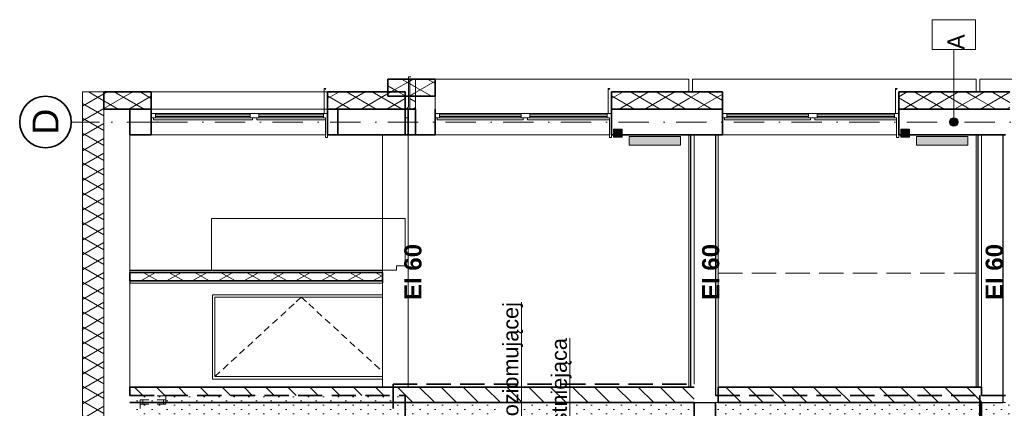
# Model space of a CAD drawing. Header units: millimetres. Extents: x -8078 to 241103, y -4319 to 602442.
# Tile 48 of 148: x 16590 to 28036, y 292062 to 296584. Entities that reach past the tile are written whole.
import ezdxf

# ---------------------------------------------------------------- set-up
doc = ezdxf.new("R2010")
doc.units = ezdxf.units.MM
doc.header["$MEASUREMENT"] = 0
doc.set_wipeout_variables(frame=1)
for name, pattern in [('DASHED', [2, 1, -1]), ('Krawędzie ukryte', [3.912222, 2.822222, -1.09]), ('Kropki i Kreski', [6.702778, 3.527778, -1.763889, 0, -1.411111]), ('Wipeout_Contour', [1000, 0, -1000])]:
    doc.linetypes.add(name, pattern=pattern)
for name, color, linetype in [('#podkład', 252, 'Continuous'), ('- A - ocieplenie', 7, 'Continuous'), ('- PRZEGRODY PROJEKTOWANE', 7, 'Continuous'), ('2D - Ogólne', 7, 'Continuous'), ('2D - Rysunki i Obrazki', 7, 'Continuous'), ('Konstrukcja - Siatka mod', 7, 'Continuous'), ('Konstrukcja - Stropy', 7, 'Continuous'), ('Konstrukcja - Ściany działowe', 7, 'Continuous'), ('Konstrukcja - Ściany nośne wew..P', 7, 'Continuous'), ('Konstrukcja - Ściany zewnętrzne', 7, 'Continuous'), ('Opisy - Etykiety', 7, 'Continuous'), ('Opisy - Tekst', 7, 'Continuous'), ('Wnętrze - Wyposażenie', 7, 'Continuous')]:
    doc.layers.add(name, color=color, linetype=linetype)
doc.styles.add('STYL_AUTOMATYCZNY_12', font='txt')
doc.styles.add('STYL_AUTOMATYCZNY_2', font='arial.ttf')
doc.styles.add('STYL_AUTOMATYCZNY_3', font='txt')
doc.styles.add('STYL_AUTOMATYCZNY_5', font='arial.ttf')
pattern_1 = [(90, (-1702.6, 957497.23), (-173.20508, 1e-14), [0, -100]), (90, (-1789.2, 957547.23), (-173.20508, 1e-14), [0, -100])]
pattern_2 = [(150, (-1702.6, 957497.23), (-75, -129.90381), []), (210, (-1702.6, 957497.23), (-75, 129.90381), [])]
pattern_3 = [(135, (-1702.6, 957497.23), (-127.27922, -127.27922), [])]

# ---------------------------------------------------------------- blocks, each defined once
blk = doc.blocks.new('qqe433333')
at = {"layer": '2D - Rysunki i Obrazki', "linetype": 'Continuous', "lineweight": 35}
for points in [[(-15799, 681144), (-15799, 681235), (-15901, 681235), (-15901, 681144)], [(-12459, 681144), (-12459, 681235), (-12561, 681235), (-12561, 681144)]]:
    blk.add_hatch(color=252, dxfattribs=at).paths.add_polyline_path(points)
at = {"layer": '2D - Rysunki i Obrazki', "linetype": 'Continuous', "lineweight": 18}
for points in [[(-15119, 681049), (-15119, 681149), (-15719, 681149), (-15719, 681049)], [(-11779, 681049), (-11779, 681149), (-12379, 681149), (-12379, 681049)]]:
    blk.add_hatch(color=252, dxfattribs=at).paths.add_polyline_path(points)
at = {"layer": 'Konstrukcja - Stropy', "linetype": 'Continuous', "lineweight": 15}
h = blk.add_hatch(dxfattribs=at)
h.set_pattern_fill('Izolacja_miękka_0008', color=252, angle=90, style=0, pattern_type=2)
h.set_pattern_definition(pattern_2)
h.paths.add_polyline_path([(-21823, 675719), (-21823, 681669), (-22073, 681669), (-22073, 675719)])
at = {"layer": 'Konstrukcja - Ściany działowe', "linetype": 'Continuous', "lineweight": 13}
h = blk.add_hatch(dxfattribs=at)
h.set_pattern_fill('Izolacja_miękka_0008', color=252, angle=90, style=0, pattern_type=2)
h.set_pattern_definition(pattern_2)
h.paths.add_polyline_path([(-21523, 679470), (-18587, 679470), (-18587, 679570), (-21523, 679570)])
h = blk.add_hatch(dxfattribs=at)
h.set_pattern_fill('Bloczki_ceramiczne_0008', color=252, angle=90, style=0, pattern_type=2)
h.set_pattern_definition(pattern_3)
h.paths.add_polyline_path([(-18323, 678235), (-18323, 678055), (-14963, 678055), (-14963, 678235)])
h = blk.add_hatch(dxfattribs=at)
h.set_pattern_fill('Bloczki_ceramiczne_0008', color=252, angle=90, style=0, pattern_type=2)
h.set_pattern_definition(pattern_3)
h.paths.add_polyline_path([(-14683, 678235), (-14683, 678055), (-11623, 678055), (-11623, 678235)])
at = {"layer": 'Konstrukcja - Ściany nośne wew..P', "linetype": 'Continuous', "lineweight": 15}
h = blk.add_hatch(dxfattribs=at)
h.set_pattern_fill('Tynk_0008', color=252, angle=90, style=0, pattern_type=2)
h.set_pattern_definition(pattern_1)
h.paths.add_polyline_path([(-18287, 678235), (-15023, 678235), (-15023, 678269), (-18287, 678269)])
h = blk.add_hatch(dxfattribs=at)
h.set_pattern_fill('Tynk_0008', color=252, angle=90, style=0, pattern_type=2)
h.set_pattern_definition(pattern_1)
h.paths.add_polyline_path([(-21523, 677839), (-18323, 677839), (-18323, 678139), (-21523, 678139)])
h = blk.add_hatch(dxfattribs=at)
h.set_pattern_fill('Tynk_0008', color=252, angle=90, style=0, pattern_type=2)
h.set_pattern_definition(pattern_1)
h.paths.add_polyline_path([(-14963, 677839), (-14963, 678055), (-18323, 678055), (-18323, 677839)])
h = blk.add_hatch(dxfattribs=at)
h.set_pattern_fill('Tynk_0008', color=252, angle=90, style=0, pattern_type=2)
h.set_pattern_definition(pattern_1)
h.paths.add_polyline_path([(-14713, 678055), (-14713, 677839), (-11643, 677839), (-11643, 678055)])
h = blk.add_hatch(dxfattribs=at)
h.set_pattern_fill('Tynk_0008', color=252, angle=90, style=0, pattern_type=2)
h.set_pattern_definition(pattern_1)
h.paths.add_polyline_path([(-11643, 678055), (-11643, 677839), (-8343, 677839), (-8343, 678055)])
at = {"layer": 'Opisy - Etykiety', "linetype": 'Continuous', "lineweight": 13}
blk.add_hatch(color=252, dxfattribs=at).paths.add_polyline_path([(-11943, 681269), (-11924, 681273), (-11908, 681284), (-11897, 681300), (-11893, 681319), (-11897, 681339), (-11908, 681355), (-11924, 681366), (-11943, 681369), (-11963, 681366), (-11979, 681355), (-11990, 681339), (-11993, 681319), (-11990, 681300), (-11979, 681284), (-11963, 681273)])
at = {"layer": '- A - ocieplenie', "color": 252, "linetype": 'Continuous', "lineweight": 35, "ltscale": 100}
for p, q in [((-18523, 681819), (-18523, 681619)), ((-21823, 681669), (-21823, 681469)), ((-18323, 681669), (-18323, 681619)), ((-18523, 681619), (-18323, 681619))]:
    blk.add_line(p, q, dxfattribs=at)
at = {"layer": '2D - Rysunki i Obrazki', "color": 252, "linetype": 'DASHED', "lineweight": 13, "ltscale": 100}
for p, q in [((-21403, 677985), (-21403, 678135)), ((-21403, 678135), (-21103, 678135)), ((-21403, 678085), (-21103, 678085)), ((-21373, 678035), (-21373, 678085)), ((-21133, 678035), (-21133, 678085)), ((-21103, 678135), (-21103, 677985)), ((-21403, 678035), (-21103, 678035))]:
    blk.add_line(p, q, dxfattribs=at)
at = {"layer": '2D - Rysunki i Obrazki', "color": 252, "linetype": 'Continuous', "lineweight": 13, "ltscale": 100}
for p, q in [((-21369, 678135), (-21369, 678136)), ((-21309, 678135), (-21309, 678136)), ((-21249, 678135), (-21249, 678136)), ((-21189, 678135), (-21189, 678136)), ((-21129, 678135), (-21129, 678136))]:
    blk.add_line(p, q, dxfattribs=at)
at = {"layer": '2D - Rysunki i Obrazki', "color": 252, "linetype": 'Continuous', "lineweight": 13, "ltscale": 100, "flags": 128}
for points in [[(-15799, 681144), (-15901, 681144), (-15901, 681235), (-15799, 681235)], [(-12459, 681144), (-12561, 681144), (-12561, 681235), (-12459, 681235)], [(-15119, 681049), (-15719, 681049), (-15719, 681149), (-15119, 681149)], [(-11779, 681049), (-12379, 681049), (-12379, 681149), (-11779, 681149)]]:
    blk.add_lwpolyline(points, close=True, dxfattribs=at)
at = {"layer": 'Konstrukcja - Siatka mod', "color": 252, "linetype": 'Kropki i Kreski', "lineweight": 13, "ltscale": 100}
blk.add_line((-21203, 681319), (-22203, 681319), dxfattribs=at)
at = {"layer": 'Konstrukcja - Siatka mod', "color": 252, "linetype": 'Continuous', "lineweight": 35, "ltscale": 100}
blk.add_circle((-22503, 681319), 300, dxfattribs=at)
at = {"layer": 'Konstrukcja - Siatka mod', "color": 252, "linetype": 'Kropki i Kreski', "lineweight": 13, "ltscale": 100}
blk.add_point((-21203, 681319), dxfattribs=at)
blk.add_point((-21203, 681319), dxfattribs=at)
at = {"layer": 'Konstrukcja - Stropy', "color": 252, "linetype": 'Continuous', "lineweight": 13, "ltscale": 100}
for p, q in [((-22073, 681669), (-22073, 675719)), ((-22073, 681669), (-21823, 681669)), ((-21823, 681469), (-21823, 675919)), ((-21523, 681169), (-21523, 679595)), ((-18587, 681169), (-18587, 679595)), ((-18323, 681169), (-18287, 681169)), ((-18287, 681169), (-18287, 678235)), ((-15023, 681169), (-15023, 678235)), ((-14963, 681169), (-14963, 678269)), ((-14683, 681169), (-14683, 678235)), ((-11683, 681169), (-11683, 678235)), ((-11623, 681169), (-11623, 678235)), ((-21523, 679595), (-21523, 679570)), ((-18587, 679595), (-18587, 679570)), ((-14713, 678055), (-14683, 678055)), ((-11373, 678055), (-11343, 678055))]:
    blk.add_line(p, q, dxfattribs=at)
at = {"layer": 'Konstrukcja - Stropy', "color": 252, "linetype": 'Continuous', "lineweight": 25, "ltscale": 100}
for p, q in [((-15003, 681169), (-15003, 678235)), ((-14713, 681169), (-14713, 678139)), ((-11663, 681169), (-11663, 678235)), ((-11373, 681169), (-11373, 678055)), ((-14963, 678055), (-14713, 678055)), ((-11623, 678055), (-11373, 678055))]:
    blk.add_line(p, q, dxfattribs=at)
at = {"layer": 'Konstrukcja - Ściany działowe', "color": 252, "linetype": 'Continuous', "lineweight": 25, "ltscale": 100}
for p, q in [((-21523, 679595), (-20573, 679595)), ((-20573, 679595), (-18587, 679595))]:
    blk.add_line(p, q, dxfattribs=at)
at = {"layer": 'Konstrukcja - Ściany działowe', "color": 252, "linetype": 'Continuous', "lineweight": 35, "ltscale": 100}
for p, q in [((-21523, 679570), (-18587, 679570)), ((-18323, 678235), (-18287, 678235)), ((-18287, 678235), (-15023, 678235)), ((-14683, 678235), (-14683, 678055)), ((-14683, 678235), (-11683, 678235)), ((-11623, 678235), (-11623, 678139)), ((-21523, 678055), (-18323, 678055)), ((-18323, 678055), (-14963, 678055)), ((-14683, 678055), (-11623, 678055))]:
    blk.add_line(p, q, dxfattribs=at)
at = {"layer": 'Konstrukcja - Ściany działowe', "color": 252, "linetype": 'Continuous', "lineweight": 35, "ltscale": 100, "flags": 128}
for points in [[(-15023, 678235), (-15003, 678235), (-14963, 678235)], [(-11683, 678235), (-11663, 678235), (-11623, 678235)]]:
    blk.add_lwpolyline(points, dxfattribs=at)
at = {"layer": 'Konstrukcja - Ściany nośne wew..P', "color": 252, "linetype": 'Krawędzie ukryte', "lineweight": 20, "ltscale": 100}
blk.add_line((-14683, 679559), (-11683, 679559), dxfattribs=at)
at = {"layer": 'Konstrukcja - Ściany nośne wew..P', "color": 252, "linetype": 'Krawędzie ukryte', "lineweight": 35, "ltscale": 100}
for p, q in [((-18463, 678269), (-18463, 677839)), ((-18463, 678269), (-14963, 678269)), ((-21523, 678139), (-18323, 678139)), ((-18323, 678139), (-18323, 677839)), ((-14713, 678139), (-11643, 678139)), ((-11643, 678139), (-11643, 677839)), ((-11623, 678139), (-8343, 678139)), ((-14963, 678055), (-14963, 677839)), ((-14713, 678055), (-14713, 677839)), ((-11623, 678055), (-11623, 677839))]:
    blk.add_line(p, q, dxfattribs=at)
at = {"layer": 'Konstrukcja - Ściany zewnętrzne', "color": 252, "linetype": 'Continuous', "lineweight": 35, "ltscale": 100}
for p, q in [((-21523, 681469), (-21523, 681169)), ((-11683, 681469), (-11293, 681469)), ((-21523, 681169), (-21273, 681169)), ((-19223, 681169), (-18587, 681169)), ((-18587, 681169), (-18323, 681169)), ((-18287, 681169), (-17973, 681169)), ((-15923, 681169), (-15023, 681169)), ((-14683, 681169), (-14633, 681169)), ((-12583, 681169), (-11683, 681169))]:
    blk.add_line(p, q, dxfattribs=at)
at = {"layer": 'Konstrukcja - Ściany zewnętrzne', "color": 252, "linetype": 'Continuous', "lineweight": 13, "ltscale": 100}
for p, q in [((-20123, 681404), (-21223, 681404)), ((-19273, 681404), (-20023, 681404)), ((-21273, 681369), (-21223, 681369)), ((-21248, 681369), (-21248, 681344)), ((-21198, 681344), (-21248, 681344)), ((-21223, 681384), (-20123, 681384)), ((-20123, 681369), (-21223, 681369)), ((-20148, 681344), (-21198, 681344)), ((-20098, 681344), (-20148, 681344)), ((-20123, 681369), (-20023, 681369)), ((-20098, 681369), (-20098, 681344)), ((-20048, 681369), (-20048, 681344)), ((-19998, 681344), (-20048, 681344)), ((-20023, 681384), (-19273, 681384)), ((-19273, 681369), (-20023, 681369)), ((-19298, 681344), (-19998, 681344)), ((-19248, 681344), (-19298, 681344)), ((-19273, 681369), (-19248, 681369)), ((-19248, 681369), (-19248, 681139)), ((-17898, 681344), (-17948, 681344)), ((-16998, 681344), (-17898, 681344)), ((-16948, 681344), (-16998, 681344)), ((-16848, 681344), (-16898, 681344)), ((-15998, 681344), (-16848, 681344)), ((-15948, 681344), (-15998, 681344)), ((-14558, 681344), (-14608, 681344)), ((-13658, 681344), (-14558, 681344)), ((-13608, 681344), (-13658, 681344)), ((-13508, 681344), (-13558, 681344)), ((-12658, 681344), (-13508, 681344)), ((-12608, 681344), (-12658, 681344)), ((-19248, 681139), (-19223, 681139)), ((-19223, 681169), (-19223, 681139)), ((-15948, 681139), (-15923, 681139)), ((-15923, 681169), (-15923, 681139)), ((-12608, 681139), (-12583, 681139)), ((-12583, 681169), (-12583, 681139))]:
    blk.add_line(p, q, dxfattribs=at)
at = {"layer": 'Konstrukcja - Ściany zewnętrzne', "color": 252, "linetype": 'Continuous', "lineweight": 20, "ltscale": 100}
for p, q in [((-19248, 681169), (-21273, 681169)), ((-15948, 681169), (-17973, 681169)), ((-12608, 681169), (-14633, 681169))]:
    blk.add_line(p, q, dxfattribs=at)
at = {"layer": 'Konstrukcja - Ściany zewnętrzne', "color": 252, "linetype": 'Continuous', "lineweight": 35, "ltscale": 100, "flags": 128}
for points in [[(-15023, 681169), (-15003, 681169), (-14963, 681169), (-14713, 681169), (-14683, 681169)], [(-11683, 681169), (-11663, 681169), (-11623, 681169), (-11373, 681169), (-11343, 681169)]]:
    blk.add_lwpolyline(points, dxfattribs=at)
at = {"layer": 'Opisy - Etykiety', "color": 252, "linetype": 'Continuous', "lineweight": 13, "ltscale": 100}
for p, q in [((-11690, 682509), (-12196, 682509)), ((-12196, 682509), (-12196, 682161)), ((-11690, 682161), (-11690, 682509)), ((-12196, 682161), (-11690, 682161)), ((-11943, 681369), (-11943, 681590))]:
    blk.add_line(p, q, dxfattribs=at)
blk.add_circle((-11943, 681319), 50, dxfattribs=at)
at = {"layer": 'Wnętrze - Wyposażenie', "color": 252, "linetype": 'Continuous', "lineweight": 20, "ltscale": 100}
for p, q in [((-20573, 680195), (-20573, 679595)), ((-18323, 680195), (-18323, 679645)), ((-18587, 679595), (-18423, 679595)), ((-18423, 679645), (-18423, 679595)), ((-18423, 679645), (-18323, 679645))]:
    blk.add_line(p, q, dxfattribs=at)
at = {"layer": 'Wnętrze - Wyposażenie', "color": 252, "linetype": 'Continuous', "lineweight": 20, "ltscale": 100, "flags": 128}
blk.add_lwpolyline([(-20573, 680195), (-18423, 680195), (-18323, 680195)], dxfattribs=at)
at = {"layer": 'Konstrukcja - Siatka mod', "color": 252, "linetype": 'Continuous', "lineweight": 13, "insert": (-22653, 681171), "char_height": 300, "attachment_point": 1, "rotation": 90, "style": 'STYL_AUTOMATYCZNY_2'}
blk.add_mtext('\\A1;{\\pql;\\pt0;\\fArial|b0|i0|c238|p0;\\W1.000000;D}', dxfattribs=at)
at = {"layer": 'Opisy - Etykiety', "color": 252, "linetype": 'Continuous', "lineweight": 13, "insert": (-11917, 682161), "char_height": 200.01, "attachment_point": 4, "rotation": 90, "style": 'STYL_AUTOMATYCZNY_5'}
blk.add_mtext('\\A1;{\\pql;\\fGeneva|b0|i0|c0|p0;\\W1.000000;A}', dxfattribs=at)
at = {"layer": 'Opisy - Etykiety', "color": 252, "linetype": 'Continuous', "lineweight": 13, "insert": (-17468, 674151), "char_height": 180, "attachment_point": 1, "rotation": 90, "line_spacing_factor": 0.940136, "style": 'STYL_AUTOMATYCZNY_3'}
blk.add_mtext('\\A1;{\\pql;\\fArial|b0|i0|c238|p0;\\W1.000000;2.\\P\\pql;\\fArial|b0|i0|c238|p0;\\L\\W1.000000;\\L2 cm linoleum na wylewce samopoziomującej\\P\\pql;\\fArial|b0|i0|c238|p0;\\L\\W1.000000;\\L4 cm jastrych istniejący\\P\\pql;\\fArial|b0|i0|c238|p0;\\L\\W1.000000;\\L24 cm Płyta stropowa kanałowa istniejąca\\P\\pql;\\fArial|b0|i0|c238|p0;\\L\\W1.000000;\\Ltynk cementowo-wapienny }', dxfattribs=at)
at = {"layer": 'Opisy - Tekst', "color": 252, "linetype": 'Continuous', "lineweight": 13, "char_height": 200, "attachment_point": 1, "rotation": 90, "style": 'STYL_AUTOMATYCZNY_12'}
for insert in [(-18332, 679248), (-14870, 679248), (-11573, 679248)]:
    blk.add_mtext('\\A1;{\\pql;\\fHelvetica|b1|i0|c238|p0;\\W1.000000;EI 60}', dxfattribs=dict(at, insert=insert))
at = {"color": 252, "linetype": 'Wipeout_Contour', "lineweight": 0, "ltscale": 1907899.245460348}
blk.add_wipeout([(-8343, 681819), (-11643, 681819), (-11643, 681669), (-8343, 681669)], dxfattribs=at).dxf.layer = '- A - ocieplenie'
at = {"color": 252, "linetype": 'Wipeout_Contour', "lineweight": 0, "ltscale": 1947475.711421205}
blk.add_wipeout([(-19223, 681669), (-21273, 681669), (-21273, 681469), (-19223, 681469)], dxfattribs=at).dxf.layer = '- A - ocieplenie'
at = {"color": 252, "linetype": 'Wipeout_Contour', "lineweight": 0, "ltscale": 1939794.157158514}
blk.add_wipeout([(-18323, 681469), (-18323, 681369), (-18287, 681369), (-18287, 681469)], dxfattribs=at).dxf.layer = '- A - ocieplenie'
at = {"color": 252, "linetype": 'Wipeout_Contour', "lineweight": 0, "ltscale": 1934555.223142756}
blk.add_wipeout([(-17973, 681419), (-15923, 681419), (-15923, 681469), (-17973, 681469)], dxfattribs=at).dxf.layer = '- A - ocieplenie'
at = {"color": 252, "linetype": 'Wipeout_Contour', "lineweight": 0, "ltscale": 2402948.16676917}
blk.add_wipeout([(-12583, 681419), (-12583, 681469), (-14633, 681469), (-14633, 681419), (-14583, 681419)], dxfattribs=at).dxf.layer = '- A - ocieplenie'
at = {"layer": '- A - ocieplenie', "linetype": 'Continuous', "lineweight": 15}
h = blk.add_hatch(dxfattribs=at)
h.set_pattern_fill('Izolacja_miękka_0008', color=252, angle=90, style=0, pattern_type=2)
h.set_pattern_definition(pattern_2)
h.paths.add_polyline_path([(-21823, 681469), (-21273, 681469), (-21273, 681669), (-21823, 681669)])
h = blk.add_hatch(dxfattribs=at)
h.set_pattern_fill('Izolacja_miękka_0008', color=252, angle=90, style=0, pattern_type=2)
h.set_pattern_definition(pattern_2)
h.paths.add_polyline_path([(-18323, 681469), (-18323, 681669), (-19223, 681669), (-19223, 681469)])
at = {"layer": '- PRZEGRODY PROJEKTOWANE', "linetype": 'Continuous', "lineweight": 13}
h = blk.add_hatch(dxfattribs=at)
h.set_pattern_fill('Izolacja_miękka_0008', color=252, angle=90, style=0, pattern_type=2)
h.set_pattern_definition(pattern_2)
h.paths.add_polyline_path([(-18203, 681469), (-18203, 681819), (-18269, 681819), (-18269, 681469)])
at = {"layer": '- A - ocieplenie', "color": 252, "linetype": 'Continuous', "lineweight": 35, "ltscale": 100}
for p, q in [((-21823, 681669), (-21273, 681669)), ((-21273, 681669), (-21273, 681469)), ((-19223, 681669), (-19223, 681469)), ((-19223, 681669), (-18323, 681669)), ((-18323, 681619), (-18323, 681469)), ((-19223, 681469), (-18323, 681469))]:
    blk.add_line(p, q, dxfattribs=at)
at = {"layer": '- A - ocieplenie', "color": 252, "linetype": 'Continuous', "lineweight": 20, "ltscale": 100}
for p, q in [((-21273, 681669), (-19223, 681669)), ((-19223, 681469), (-21273, 681469)), ((-18323, 681369), (-18287, 681369)), ((-18323, 681369), (-18287, 681369)), ((-17973, 681369), (-17948, 681369)), ((-16948, 681369), (-16898, 681369))]:
    blk.add_line(p, q, dxfattribs=at)
at = {"layer": '- A - ocieplenie', "color": 252, "linetype": 'Continuous', "lineweight": 35, "ltscale": 100, "flags": 128}
blk.add_lwpolyline([(-21823, 681469), (-21523, 681469), (-21273, 681469)], dxfattribs=at)
at = {"layer": '- PRZEGRODY PROJEKTOWANE', "color": 252, "linetype": 'Continuous', "lineweight": 13, "ltscale": 100, "flags": 128}
blk.add_lwpolyline([(-18203, 681469), (-18203, 681819), (-18269, 681819), (-18269, 681469)], close=True, dxfattribs=at)
at = {"color": 252, "linetype": 'Continuous', "lineweight": 13, "ltscale": 100, "flags": 128}
blk.add_lwpolyline([(-18357, 681469), (-18309, 681469), (-18284, 681495), (-18284, 681844), (-18254, 681844)], dxfattribs=at)
at = {"layer": '2D - Ogólne', "color": 252, "linetype": 'Continuous', "lineweight": 35, "ltscale": 100, "flags": 128}
blk.add_lwpolyline([(-18203, 681469), (-18203, 681169), (-19103, 681169), (-19103, 681469)], close=True, dxfattribs=at)
at = {"layer": 'Konstrukcja - Siatka mod', "color": 252, "linetype": 'Kropki i Kreski', "lineweight": 13, "ltscale": 100}
blk.add_line((-21203, 681319), (2797, 681319), dxfattribs=at)
at = {"layer": 'Konstrukcja - Ściany nośne wew..P', "color": 252, "linetype": 'Continuous', "lineweight": 20, "ltscale": 100}
blk.add_line((-18287, 681319), (-18323, 681319), dxfattribs=at)
at = {"layer": 'Konstrukcja - Ściany zewnętrzne', "color": 252, "linetype": 'Continuous', "lineweight": 13, "ltscale": 100}
for p, q in [((-19263, 681709), (-19263, 681420)), ((-19243, 681709), (-19263, 681709)), ((-19253, 681699), (-19243, 681709)), ((-21273, 681419), (-21223, 681419)), ((-20123, 681419), (-21223, 681419)), ((-21223, 681419), (-21223, 681369)), ((-20123, 681419), (-20123, 681369)), ((-20123, 681419), (-20023, 681419)), ((-19273, 681419), (-20023, 681419)), ((-20023, 681419), (-20023, 681369)), ((-19263, 681420), (-19273, 681420)), ((-19273, 681419), (-19273, 681369)), ((-19273, 681419), (-19223, 681419)), ((-18323, 681469), (-18287, 681469)), ((-16973, 681404), (-17923, 681404)), ((-15973, 681404), (-16873, 681404)), ((-13633, 681404), (-14583, 681404)), ((-12633, 681404), (-13533, 681404)), ((-17973, 681369), (-17923, 681369)), ((-17948, 681369), (-17948, 681344)), ((-17923, 681384), (-16973, 681384)), ((-16973, 681369), (-17923, 681369)), ((-16973, 681369), (-16873, 681369)), ((-16948, 681369), (-16948, 681344)), ((-16898, 681369), (-16898, 681344)), ((-16873, 681384), (-15973, 681384)), ((-15973, 681369), (-16873, 681369)), ((-15973, 681369), (-15948, 681369)), ((-15948, 681369), (-15948, 681139)), ((-14633, 681369), (-14583, 681369)), ((-14608, 681369), (-14608, 681344)), ((-14583, 681384), (-13633, 681384)), ((-13633, 681369), (-14583, 681369)), ((-13633, 681369), (-13533, 681369)), ((-13608, 681369), (-13608, 681344)), ((-13558, 681369), (-13558, 681344)), ((-13533, 681384), (-12633, 681384)), ((-12633, 681369), (-13533, 681369)), ((-12633, 681369), (-12608, 681369)), ((-12608, 681369), (-12608, 681139))]:
    blk.add_line(p, q, dxfattribs=at)
at = {"layer": 'Konstrukcja - Ściany zewnętrzne', "color": 252, "linetype": 'Continuous', "lineweight": 35, "ltscale": 100}
for p, q in [((-18323, 681469), (-18323, 681169)), ((-18287, 681469), (-18287, 681169))]:
    blk.add_line(p, q, dxfattribs=at)
at = {"layer": 'Konstrukcja - Ściany zewnętrzne', "color": 252, "linetype": 'Continuous', "lineweight": 35, "ltscale": 100, "flags": 128}
for points in [[(-21273, 681469), (-21273, 681419), (-21273, 681369), (-21273, 681169)], [(-19223, 681469), (-19223, 681419), (-19223, 681369), (-19223, 681169)]]:
    blk.add_lwpolyline(points, dxfattribs=at)
at = {"color": 252, "linetype": 'Wipeout_Contour', "lineweight": 0, "ltscale": 1920839.067294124}
blk.add_wipeout([(-11683, 681819), (-14983, 681819), (-14983, 681669), (-11683, 681669)], dxfattribs=at).dxf.layer = '- A - ocieplenie'
at = {"color": 252, "linetype": 'Wipeout_Contour', "lineweight": 0, "ltscale": 3886298.359581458}
blk.add_wipeout([(-18587, 678329), (-20563, 678329), (-20563, 679309), (-18587, 679309), (-18587, 679445), (-21523, 679445), (-21523, 678235), (-18587, 678235)], dxfattribs=at).dxf.layer = 'Konstrukcja - Ściany działowe'
at = {"layer": '- A - ocieplenie', "linetype": 'Continuous', "lineweight": 15}
h = blk.add_hatch(dxfattribs=at)
h.set_pattern_fill('Izolacja_miękka_0008', color=252, angle=90, style=0, pattern_type=2)
h.set_pattern_definition(pattern_2)
h.paths.add_polyline_path([(-11683, 681469), (-11293, 681469), (-11293, 681619), (-11293, 681669), (-11683, 681669)])
at = {"layer": 'Konstrukcja - Ściany działowe', "linetype": 'Continuous', "lineweight": 13}
h = blk.add_hatch(dxfattribs=at)
h.set_pattern_fill('Bloczki_ceramiczne_0008', color=252, angle=90, style=0, pattern_type=2)
h.set_pattern_definition(pattern_3)
h.paths.add_polyline_path([(-21523, 678235), (-21523, 678139), (-18323, 678139), (-18323, 678235)])
at = {"layer": '- A - ocieplenie', "color": 252, "linetype": 'Continuous', "lineweight": 20, "ltscale": 100}
for p, q in [((-11683, 681669), (-11683, 681819)), ((-11643, 681669), (-11643, 681819)), ((-11643, 681819), (-8343, 681819))]:
    blk.add_line(p, q, dxfattribs=at)
at = {"layer": '- A - ocieplenie', "color": 252, "linetype": 'Continuous', "lineweight": 35, "ltscale": 100}
blk.add_line((-11683, 681669), (-11293, 681669), dxfattribs=at)
at = {"layer": 'Konstrukcja - Stropy', "color": 252, "linetype": 'Continuous', "lineweight": 13, "ltscale": 100}
blk.add_line((-21523, 679445), (-21523, 678235), dxfattribs=at)
at = {"layer": 'Konstrukcja - Ściany działowe', "color": 252, "linetype": 'Continuous', "lineweight": 35, "ltscale": 100}
for p, q in [((-21523, 679570), (-21523, 679470)), ((-18587, 679570), (-18587, 679470)), ((-21523, 679470), (-18587, 679470)), ((-21523, 678235), (-21523, 678139)), ((-21523, 678235), (-18587, 678235)), ((-18587, 678235), (-18323, 678235))]:
    blk.add_line(p, q, dxfattribs=at)
at = {"layer": 'Konstrukcja - Ściany działowe', "color": 252, "linetype": 'Continuous', "lineweight": 25, "ltscale": 100}
for p, q in [((-21523, 679470), (-21523, 679445)), ((-18587, 679470), (-18587, 679445))]:
    blk.add_line(p, q, dxfattribs=at)
at = {"layer": 'Konstrukcja - Ściany działowe', "color": 252, "linetype": 'Continuous', "lineweight": 13, "ltscale": 100}
blk.add_line((-21523, 679445), (-18587, 679445), dxfattribs=at)
at = {"layer": 'Opisy - Etykiety', "color": 252, "linetype": 'Continuous', "lineweight": 13, "ltscale": 100}
blk.add_line((-11943, 681590), (-11943, 682161), dxfattribs=at)
at = {"color": 252, "linetype": 'Wipeout_Contour', "lineweight": 0, "ltscale": 1933106.042464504}
blk.add_wipeout([(-15023, 681819), (-17973, 681819), (-17973, 681669), (-15023, 681669)], dxfattribs=at).dxf.layer = '- A - ocieplenie'
at = {"color": 252, "linetype": 'Wipeout_Contour', "lineweight": 0, "ltscale": 1921706.185007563}
blk.add_wipeout([(-14633, 681469), (-12583, 681469), (-12583, 681619), (-14633, 681619)], dxfattribs=at).dxf.layer = '- A - ocieplenie'
at = {"color": 252, "linetype": 'Wipeout_Contour', "lineweight": 0, "ltscale": 1942584.681602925}
blk.add_wipeout([(-20523, 679309), (-20523, 679281), (-18587, 679281), (-18587, 679309)], dxfattribs=at).dxf.layer = 'Konstrukcja - Ściany działowe'
at = {"color": 252, "linetype": 'Wipeout_Contour', "lineweight": 0, "ltscale": 1941673.674276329}
blk.add_wipeout([(-18587, 678329), (-18587, 678357), (-20523, 678357), (-20523, 678329)], dxfattribs=at).dxf.layer = 'Konstrukcja - Ściany działowe'
at = {"layer": '- A - ocieplenie', "color": 252, "linetype": 'Continuous', "lineweight": 35, "ltscale": 100}
for p, q in [((-18523, 681819), (-17973, 681819)), ((-15023, 681469), (-14633, 681469)), ((-12583, 681469), (-11683, 681469))]:
    blk.add_line(p, q, dxfattribs=at)
at = {"layer": '- A - ocieplenie', "color": 252, "linetype": 'Continuous', "lineweight": 20, "ltscale": 100}
for p, q in [((-17973, 681819), (-15023, 681819)), ((-15023, 681669), (-15023, 681819)), ((-14983, 681669), (-14983, 681819)), ((-14983, 681819), (-11683, 681819))]:
    blk.add_line(p, q, dxfattribs=at)
at = {"layer": 'Konstrukcja - Ściany zewnętrzne', "color": 252, "linetype": 'Continuous', "lineweight": 13, "ltscale": 100}
for p, q in [((-14633, 681419), (-14583, 681419)), ((-13633, 681419), (-14583, 681419)), ((-14583, 681419), (-14583, 681369)), ((-13633, 681419), (-13633, 681369)), ((-13633, 681419), (-13533, 681419)), ((-12633, 681419), (-13533, 681419)), ((-13533, 681419), (-13533, 681369)), ((-12623, 681420), (-12633, 681420)), ((-12633, 681419), (-12633, 681369)), ((-12633, 681419), (-12583, 681419))]:
    blk.add_line(p, q, dxfattribs=at)
at = {"layer": 'Konstrukcja - Ściany zewnętrzne', "color": 252, "linetype": 'Continuous', "lineweight": 35, "ltscale": 100, "flags": 128}
for points in [[(-14633, 681469), (-14633, 681419), (-14633, 681369), (-14633, 681169)], [(-12583, 681469), (-12583, 681419), (-12583, 681369), (-12583, 681169)]]:
    blk.add_lwpolyline(points, dxfattribs=at)
at = {"color": 252, "linetype": 'Wipeout_Contour', "lineweight": 0, "ltscale": 1934678.119958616}
blk.add_wipeout([(-17973, 681469), (-15923, 681469), (-15923, 681669), (-17973, 681669)], dxfattribs=at).dxf.layer = '- A - ocieplenie'
at = {"color": 252, "linetype": 'Wipeout_Contour', "lineweight": 0, "ltscale": 1921805.184512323}
blk.add_wipeout([(-14633, 681619), (-12583, 681619), (-12583, 681669), (-14633, 681669)], dxfattribs=at).dxf.layer = '- A - ocieplenie'
at = {"color": 252, "linetype": 'Wipeout_Contour', "lineweight": 0, "ltscale": 3891874.090662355}
blk.add_wipeout([(-20535, 679281), (-20523, 679281), (-20523, 679309), (-20563, 679309), (-20563, 678329), (-20523, 678329), (-20523, 678357), (-20535, 678357)], dxfattribs=at).dxf.layer = 'Konstrukcja - Ściany działowe'
at = {"layer": '- A - ocieplenie', "linetype": 'Continuous', "lineweight": 15}
h = blk.add_hatch(dxfattribs=at)
h.set_pattern_fill('Izolacja_miękka_0008', color=252, angle=90, style=0, pattern_type=2)
h.set_pattern_definition(pattern_2)
h.paths.add_polyline_path([(-18323, 681669), (-18323, 681619), (-17973, 681619), (-17973, 681819), (-18523, 681819), (-18523, 681669)])
h = blk.add_hatch(dxfattribs=at)
h.set_pattern_fill('Izolacja_miękka_0008', color=252, angle=90, style=0, pattern_type=2)
h.set_pattern_definition(pattern_2)
h.paths.add_polyline_path([(-15923, 681469), (-15023, 681469), (-15023, 681669), (-15923, 681669)])
h = blk.add_hatch(dxfattribs=at)
h.set_pattern_fill('Izolacja_miękka_0008', color=252, angle=90, style=0, pattern_type=2)
h.set_pattern_definition(pattern_2)
h.paths.add_polyline_path([(-15023, 681469), (-14633, 681469), (-14633, 681619), (-14633, 681669), (-15023, 681669)])
h = blk.add_hatch(dxfattribs=at)
h.set_pattern_fill('Izolacja_miękka_0008', color=252, angle=90, style=0, pattern_type=2)
h.set_pattern_definition(pattern_2)
h.paths.add_polyline_path([(-11683, 681469), (-11683, 681669), (-12583, 681669), (-12583, 681619), (-12583, 681469)])
at = {"layer": '- A - ocieplenie', "color": 252, "linetype": 'Continuous', "lineweight": 35, "ltscale": 100}
for p, q in [((-17973, 681819), (-17973, 681619)), ((-15923, 681669), (-15923, 681469)), ((-15923, 681669), (-15023, 681669)), ((-15023, 681669), (-14633, 681669)), ((-12583, 681669), (-11683, 681669)), ((-18323, 681619), (-17973, 681619)), ((-15923, 681469), (-15023, 681469))]:
    blk.add_line(p, q, dxfattribs=at)
at = {"layer": '- A - ocieplenie', "color": 252, "linetype": 'Continuous', "lineweight": 35, "ltscale": 100, "flags": 128}
for points in [[(-14633, 681669), (-14633, 681619), (-14633, 681469)], [(-12583, 681669), (-12583, 681619), (-12583, 681469)]]:
    blk.add_lwpolyline(points, dxfattribs=at)
at = {"layer": 'Konstrukcja - Ściany zewnętrzne', "color": 252, "linetype": 'Continuous', "lineweight": 13, "ltscale": 100}
for p, q in [((-15963, 681709), (-15963, 681420)), ((-15943, 681709), (-15963, 681709)), ((-15953, 681699), (-15943, 681709)), ((-12623, 681709), (-12623, 681420)), ((-12603, 681709), (-12623, 681709)), ((-12613, 681699), (-12603, 681709)), ((-17973, 681619), (-17973, 681469)), ((-17973, 681419), (-17923, 681419)), ((-16973, 681419), (-17923, 681419)), ((-17923, 681419), (-17923, 681369)), ((-16973, 681419), (-16973, 681369)), ((-16973, 681419), (-16873, 681419)), ((-15973, 681419), (-16873, 681419)), ((-16873, 681419), (-16873, 681369)), ((-15963, 681420), (-15973, 681420)), ((-15973, 681419), (-15973, 681369)), ((-15973, 681419), (-15923, 681419))]:
    blk.add_line(p, q, dxfattribs=at)
at = {"layer": 'Konstrukcja - Ściany zewnętrzne', "color": 252, "linetype": 'Continuous', "lineweight": 35, "ltscale": 100, "flags": 128}
for points in [[(-17973, 681469), (-17973, 681419), (-17973, 681369), (-17973, 681169)], [(-15923, 681469), (-15923, 681419), (-15923, 681369), (-15923, 681169)]]:
    blk.add_lwpolyline(points, dxfattribs=at)
at = {"color": 252, "linetype": 'Wipeout_Contour', "lineweight": 0, "ltscale": 1942152.431601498}
blk.add_wipeout([(-20535, 678357), (-18587, 678357), (-18587, 679281), (-20535, 679281)], dxfattribs=at).dxf.layer = 'Konstrukcja - Ściany działowe'
at = {"layer": 'Konstrukcja - Stropy', "color": 252, "linetype": 'Continuous', "lineweight": 13, "ltscale": 100}
blk.add_line((-18587, 679445), (-18587, 678235), dxfattribs=at)
at = {"layer": 'Konstrukcja - Ściany działowe', "color": 252, "linetype": 'Continuous', "lineweight": 13, "ltscale": 100}
for p, q in [((-20563, 679309), (-20523, 679309)), ((-20563, 678329), (-20563, 679309)), ((-18587, 679281), (-20535, 679281)), ((-20535, 679281), (-20535, 678357)), ((-20523, 679309), (-18587, 679309)), ((-19588, 679227), (-19529, 679281)), ((-19470, 679227), (-19529, 679281)), ((-19769, 679061), (-19710, 679115)), ((-19673, 679149), (-19614, 679203)), ((-19384, 679149), (-19443, 679203)), ((-19289, 679061), (-19347, 679115)), ((-19864, 678973), (-19805, 679027)), ((-19193, 678973), (-19252, 679027)), ((-19960, 678885), (-19901, 678939)), ((-19097, 678885), (-19156, 678939)), ((-20056, 678797), (-19997, 678851)), ((-19001, 678797), (-19060, 678851)), ((-20247, 678621), (-20188, 678675)), ((-20152, 678709), (-20093, 678763)), ((-18906, 678709), (-18964, 678763)), ((-18810, 678621), (-18869, 678675)), ((-20343, 678533), (-20284, 678587)), ((-18714, 678533), (-18773, 678587)), ((-20439, 678445), (-20380, 678500)), ((-18618, 678445), (-18677, 678500)), ((-20523, 678329), (-20563, 678329)), ((-20535, 678357), (-20476, 678412)), ((-20535, 678357), (-18587, 678357)), ((-18587, 678329), (-20523, 678329))]:
    blk.add_line(p, q, dxfattribs=at)

msp = doc.modelspace()

# ---------------------------------------------------------------- block references
at = {"layer": '#podkład'}
msp.add_blockref('qqe433333', (39393, -385926), dxfattribs=at)

doc.saveas('drawing.dxf')
